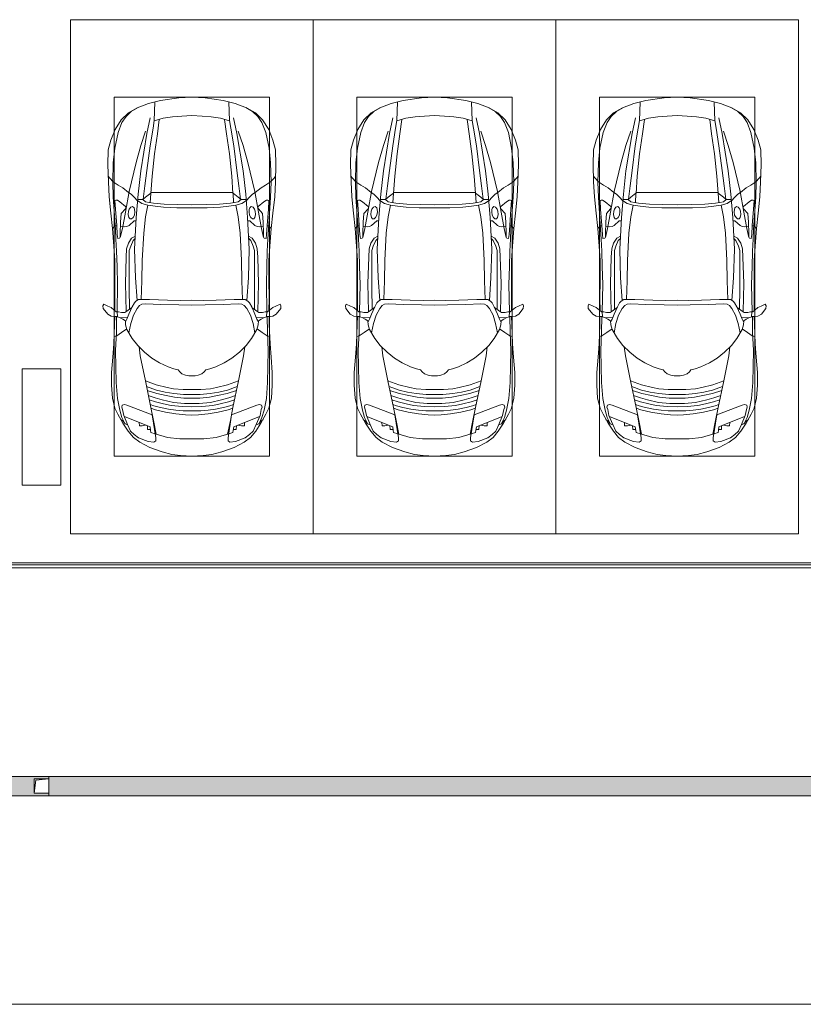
# Model space of a CAD drawing. Header units: millimetres. Extents: x -32229 to 169101, y -13689 to 125138.
# Tile 51 of 256: x -13190 to -5115, y 94200 to 104350. Entities that reach past the tile are written whole.
import ezdxf

# ---------------------------------------------------------------- set-up
doc = ezdxf.new("R2010")
doc.units = ezdxf.units.MM
for name, color, linetype, lineweight in [('A-DETL-GENF-OTLN', 7, 'Continuous', 18), ('A-FLOR-____-OTLN', 7, 'Continuous', 18), ('A-GENM-____-OTLN', 7, 'Continuous', 18), ('C-PRKG-____-OTLN', 7, 'Continuous', 18), ('M-EQPM-____-OTLN', 7, 'Continuous', 18), ('S-COLS-____-MCUT', 7, 'Continuous', 40)]:
    doc.layers.add(name, color=color, linetype=linetype, lineweight=lineweight)

# ---------------------------------------------------------------- blocks, each defined once
blk = doc.blocks.new('АР_Машиноместо - 4900x2400_М__5300х2500_-3113489--01 ЭМ')
at = {"layer": 'A-DETL-GENF-OTLN', "color": 253, "lineweight": 13, "true_color": 0xaaaaaa}
for p, q in [((927, 4467), (804, 4437)), ((1115, 4493), (927, 4467)), ((1250, 4500), (1115, 4493)), ((1250, 4500), (1385, 4493)), ((1385, 4493), (1573, 4467)), ((1573, 4467), (1696, 4437)), ((686, 4392), (596, 4341)), ((804, 4437), (686, 4392)), ((861, 4260), (869, 4451)), ((1639, 4260), (1631, 4451)), ((1696, 4437), (1814, 4392)), ((1814, 4392), (1904, 4341)), ((522, 4268), (459, 4167)), ((596, 4341), (522, 4268)), ((955, 4284), (861, 4259)), ((914, 4272), (894, 4122)), ((1050, 4297), (955, 4284)), ((1146, 4307), (1050, 4297)), ((1250, 4312), (1146, 4307)), ((1250, 4312), (1354, 4307)), ((1354, 4307), (1450, 4297)), ((1450, 4297), (1545, 4284)), ((1545, 4284), (1639, 4259)), ((1586, 4272), (1606, 4122)), ((1904, 4341), (1978, 4268)), ((1978, 4268), (2041, 4167)), ((459, 4167), (416, 4059)), ((2041, 4167), (2084, 4059)), ((894, 4122), (864, 3917)), ((1606, 4122), (1636, 3917)), ((416, 4059), (387, 3958)), ((2084, 4059), (2113, 3958)), ((387, 3958), (384, 3803)), ((864, 3917), (840, 3688)), ((1636, 3917), (1660, 3688)), ((2113, 3958), (2116, 3803)), ((384, 3803), (390, 3630)), ((2116, 3803), (2110, 3630)), ((404, 3666), (388, 3688)), ((439, 3630), (404, 3666)), ((840, 3688), (827, 3510)), ((1660, 3688), (1673, 3510)), ((2061, 3630), (2096, 3666)), ((2096, 3666), (2112, 3688)), ((390, 3630), (397, 3474)), ((491, 3594), (439, 3630)), ((538, 3567), (491, 3594)), ((598, 3519), (538, 3567)), ((1902, 3519), (1962, 3567)), ((1962, 3567), (2009, 3594)), ((2009, 3594), (2061, 3630)), ((2110, 3630), (2103, 3474)), ((397, 3474), (416, 3306)), ((625, 3501), (598, 3519)), ((655, 3470), (625, 3501)), ((690, 3434), (655, 3470)), ((676, 3260), (696, 3503)), ((744, 3447), (773, 3472)), ((773, 3472), (826, 3512)), ((826, 3512), (821, 3413)), ((1250, 3520), (827, 3517)), ((1250, 3520), (1673, 3517)), ((1674, 3512), (1679, 3413)), ((1727, 3472), (1674, 3512)), ((1756, 3447), (1727, 3472)), ((1824, 3260), (1804, 3503)), ((1810, 3434), (1845, 3470)), ((1845, 3470), (1875, 3501)), ((1875, 3501), (1902, 3519)), ((2103, 3474), (2084, 3306)), ((457, 3435), (466, 3441)), ((462, 3347), (457, 3435)), ((466, 3441), (482, 3439)), ((482, 3439), (508, 3423)), ((508, 3423), (567, 3375)), ((565, 3350), (522, 3303)), ((570, 3361), (565, 3350)), ((567, 3375), (570, 3361)), ((605, 3347), (620, 3369)), ((620, 3369), (639, 3373)), ((639, 3373), (654, 3361)), ((654, 3361), (659, 3344)), ((744, 3447), (691, 3447)), ((773, 3424), (744, 3447)), ((811, 3415), (773, 3424)), ((853, 3407), (811, 3415)), ((965, 3398), (853, 3407)), ((1103, 3394), (965, 3398)), ((1250, 3391), (1103, 3394)), ((1250, 3391), (1397, 3394)), ((1397, 3394), (1535, 3398)), ((1535, 3398), (1647, 3407)), ((1647, 3407), (1689, 3415)), ((1689, 3415), (1727, 3424)), ((1727, 3424), (1756, 3447)), ((1756, 3447), (1809, 3447)), ((1846, 3361), (1841, 3344)), ((1861, 3373), (1846, 3361)), ((1880, 3369), (1861, 3373)), ((1895, 3347), (1880, 3369)), ((1933, 3375), (1930, 3361)), ((1930, 3361), (1935, 3350)), ((1992, 3423), (1933, 3375)), ((1935, 3350), (1978, 3303)), ((2018, 3439), (1992, 3423)), ((2034, 3441), (2018, 3439)), ((2043, 3435), (2034, 3441)), ((2038, 3347), (2043, 3435)), ((416, 3306), (433, 3149)), ((475, 3180), (462, 3347)), ((522, 3303), (515, 3214)), ((594, 3293), (597, 3327)), ((600, 3262), (594, 3293)), ((597, 3327), (605, 3347)), ((612, 3246), (600, 3262)), ((643, 3260), (627, 3246)), ((657, 3286), (643, 3260)), ((661, 3321), (657, 3286)), ((659, 3344), (661, 3321)), ((659, 2936), (676, 3260)), ((1841, 2936), (1824, 3260)), ((1841, 3344), (1839, 3321)), ((1839, 3321), (1843, 3286)), ((1843, 3286), (1857, 3260)), ((1857, 3260), (1873, 3246)), ((1888, 3246), (1900, 3262)), ((1903, 3327), (1895, 3347)), ((1900, 3262), (1906, 3293)), ((1906, 3293), (1903, 3327)), ((1978, 3303), (1985, 3214)), ((2025, 3180), (2038, 3347)), ((2084, 3306), (2067, 3148)), ((457, 3174), (433, 3148)), ((433, 3149), (446, 2965)), ((475, 3174), (457, 3174)), ((481, 3085), (475, 3180)), ((515, 3214), (511, 3095)), ((558, 3165), (514, 3168)), ((579, 3168), (558, 3165)), ((602, 3179), (579, 3168)), ((654, 3228), (602, 3179)), ((627, 3246), (612, 3246)), ((675, 3228), (654, 3228)), ((1825, 3228), (1846, 3228)), ((1846, 3228), (1898, 3179)), ((1873, 3246), (1888, 3246)), ((1898, 3179), (1921, 3168)), ((1921, 3168), (1942, 3165)), ((1942, 3165), (1986, 3168)), ((1985, 3214), (1989, 3095)), ((2019, 3085), (2025, 3180)), ((2025, 3174), (2043, 3174)), ((2043, 3174), (2067, 3148)), ((2067, 3149), (2054, 2965)), ((486, 3046), (481, 3085)), ((504, 3047), (486, 3046)), ((512, 3061), (504, 3047)), ((511, 3095), (512, 3061)), ((665, 3046), (644, 3025)), ((1835, 3046), (1856, 3025)), ((1989, 3095), (1988, 3061)), ((1988, 3061), (1996, 3047)), ((1996, 3047), (2014, 3046)), ((2014, 3046), (2019, 3085)), ((446, 2965), (456, 2818)), ((619, 2967), (604, 2919)), ((644, 3025), (619, 2967)), ((1856, 3025), (1881, 2967)), ((1881, 2967), (1896, 2919)), ((2054, 2965), (2044, 2818)), ((604, 2919), (604, 2851)), ((604, 2851), (604, 2534)), ((668, 2638), (659, 2936)), ((1832, 2638), (1841, 2936)), ((1896, 2919), (1896, 2851)), ((1896, 2851), (1896, 2534)), ((456, 2818), (457, 2614)), ((2044, 2818), (2043, 2614)), ((457, 2614), (455, 2424)), ((685, 2406), (668, 2638)), ((1815, 2406), (1832, 2638)), ((2043, 2614), (2045, 2424)), ((604, 2534), (606, 2315)), ((1896, 2534), (1894, 2315)), ((341, 2366), (333, 2351)), ((333, 2351), (335, 2322)), ((384, 2348), (341, 2366)), ((417, 2334), (384, 2348)), ((455, 2424), (456, 2301)), ((634, 2341), (601, 2263)), ((657, 2380), (634, 2341)), ((673, 2400), (657, 2380)), ((701, 2415), (673, 2400)), ((710, 2355), (685, 2322)), ((814, 2417), (701, 2415)), ((734, 2369), (710, 2355)), ((773, 2372), (734, 2369)), ((929, 2364), (773, 2372)), ((999, 2409), (814, 2417)), ((1115, 2359), (929, 2364)), ((1133, 2405), (999, 2409)), ((1250, 2358), (1115, 2359)), ((1250, 2407), (1133, 2405)), ((1250, 2407), (1367, 2405)), ((1250, 2358), (1385, 2359)), ((1367, 2405), (1501, 2409)), ((1385, 2359), (1571, 2364)), ((1501, 2409), (1686, 2417)), ((1571, 2364), (1727, 2372)), ((1686, 2417), (1799, 2415)), ((1727, 2372), (1766, 2369)), ((1766, 2369), (1790, 2355)), ((1790, 2355), (1815, 2322)), ((1799, 2415), (1827, 2400)), ((1827, 2400), (1843, 2380)), ((1843, 2380), (1866, 2341)), ((1866, 2341), (1899, 2263)), ((2045, 2424), (2044, 2301)), ((2083, 2334), (2116, 2348)), ((2116, 2348), (2159, 2366)), ((2159, 2366), (2167, 2351)), ((2167, 2351), (2165, 2322)), ((335, 2322), (382, 2266)), ((382, 2266), (417, 2243)), ((450, 2306), (417, 2334)), ((417, 2243), (445, 2239)), ((445, 2239), (482, 2239)), ((470, 2290), (450, 2306)), ((453, 2159), (455, 2239)), ((505, 2230), (468, 2239)), ((494, 2289), (470, 2290)), ((482, 2236), (479, 2289)), ((523, 2281), (494, 2289)), ((559, 2283), (523, 2281)), ((581, 2296), (559, 2283)), ((601, 2263), (580, 2214)), ((631, 2333), (581, 2296)), ((647, 2254), (620, 2169)), ((685, 2322), (647, 2254)), ((1815, 2322), (1853, 2254)), ((1853, 2254), (1880, 2169)), ((1869, 2333), (1919, 2296)), ((1899, 2263), (1920, 2214)), ((1919, 2296), (1941, 2283)), ((1941, 2283), (1977, 2281)), ((1977, 2281), (2006, 2289)), ((1995, 2230), (2032, 2239)), ((2006, 2289), (2030, 2290)), ((2018, 2236), (2021, 2289)), ((2055, 2239), (2018, 2239)), ((2030, 2290), (2050, 2306)), ((2047, 2159), (2045, 2239)), ((2050, 2306), (2083, 2334)), ((2083, 2243), (2055, 2239)), ((2118, 2266), (2083, 2243)), ((2165, 2322), (2118, 2266)), ((445, 1957), (453, 2159)), ((537, 2212), (505, 2230)), ((587, 2231), (510, 2227)), ((564, 2195), (537, 2212)), ((567, 2154), (564, 2195)), ((580, 2214), (565, 2186)), ((581, 2106), (567, 2154)), ((620, 2169), (600, 2073)), ((1880, 2169), (1900, 2073)), ((1913, 2231), (1990, 2227)), ((1919, 2106), (1933, 2154)), ((1920, 2214), (1935, 2186)), ((1933, 2154), (1936, 2195)), ((1936, 2195), (1963, 2212)), ((1963, 2212), (1995, 2230)), ((2055, 1957), (2047, 2159)), ((475, 2041), (448, 2034)), ((526, 2075), (475, 2041)), ((579, 2113), (526, 2075)), ((635, 2015), (581, 2106)), ((1865, 2015), (1919, 2106)), ((1921, 2113), (1974, 2075)), ((1974, 2075), (2025, 2041)), ((2025, 2041), (2052, 2034)), ((435, 1821), (445, 1957)), ((691, 1942), (635, 2015)), ((761, 1872), (691, 1942)), ((1739, 1872), (1809, 1942)), ((1809, 1942), (1865, 2015)), ((2065, 1821), (2055, 1957)), ((718, 1834), (706, 1927)), ((770, 1576), (718, 1834)), ((838, 1812), (761, 1872)), ((1662, 1812), (1739, 1872)), ((1730, 1576), (1782, 1834)), ((1782, 1834), (1794, 1927)), ((422, 1663), (435, 1821)), ((917, 1761), (838, 1812)), ((1004, 1721), (917, 1761)), ((1496, 1721), (1583, 1761)), ((1583, 1761), (1662, 1812)), ((2078, 1663), (2065, 1821)), ((422, 1534), (422, 1663)), ((1065, 1700), (1004, 1721)), ((1107, 1690), (1065, 1700)), ((1124, 1671), (1107, 1690)), ((1147, 1651), (1124, 1671)), ((1185, 1636), (1147, 1651)), ((1218, 1629), (1185, 1636)), ((1218, 1629), (1250, 1627)), ((1282, 1629), (1250, 1627)), ((1282, 1629), (1315, 1636)), ((1315, 1636), (1353, 1651)), ((1353, 1651), (1376, 1671)), ((1376, 1671), (1393, 1690)), ((1393, 1690), (1435, 1700)), ((1435, 1700), (1496, 1721)), ((2078, 1534), (2078, 1663)), ((431, 1397), (422, 1534)), ((827, 1301), (770, 1576)), ((882, 1536), (770, 1576)), ((995, 1509), (882, 1536)), ((1505, 1509), (1618, 1536)), ((1618, 1536), (1730, 1576)), ((1673, 1301), (1730, 1576)), ((2069, 1397), (2078, 1534)), ((884, 1481), (782, 1518)), ((887, 1447), (790, 1477)), ((871, 1401), (800, 1425)), ((973, 1460), (884, 1481)), ((986, 1426), (887, 1447)), ((1062, 1446), (973, 1460)), ((1070, 1410), (986, 1426)), ((1060, 1496), (995, 1509)), ((1159, 1489), (1060, 1496)), ((1164, 1435), (1062, 1446)), ((1250, 1488), (1159, 1489)), ((1250, 1435), (1164, 1435)), ((1250, 1488), (1341, 1489)), ((1250, 1435), (1336, 1435)), ((1336, 1435), (1438, 1446)), ((1341, 1489), (1440, 1496)), ((1430, 1410), (1514, 1426)), ((1438, 1446), (1527, 1460)), ((1440, 1496), (1505, 1509)), ((1514, 1426), (1613, 1447)), ((1527, 1460), (1616, 1481)), ((1613, 1447), (1710, 1477)), ((1616, 1481), (1718, 1518)), ((1629, 1401), (1700, 1425)), ((456, 1296), (431, 1397)), ((527, 1305), (532, 1326)), ((532, 1326), (554, 1333)), ((554, 1333), (581, 1327)), ((581, 1327), (841, 1226)), ((874, 1361), (810, 1383)), ((859, 1321), (820, 1334)), ((925, 1302), (859, 1321)), ((945, 1381), (871, 1401)), ((958, 1341), (874, 1361)), ((1059, 1355), (945, 1381)), ((1035, 1323), (958, 1341)), ((1148, 1312), (1035, 1323)), ((1174, 1344), (1059, 1355)), ((1168, 1400), (1070, 1410)), ((1250, 1400), (1168, 1400)), ((1250, 1345), (1174, 1344)), ((1250, 1400), (1332, 1400)), ((1250, 1345), (1326, 1344)), ((1326, 1344), (1441, 1355)), ((1332, 1400), (1430, 1410)), ((1352, 1312), (1465, 1323)), ((1441, 1355), (1555, 1381)), ((1465, 1323), (1542, 1341)), ((1542, 1341), (1626, 1361)), ((1555, 1381), (1629, 1401)), ((1575, 1302), (1641, 1321)), ((1626, 1361), (1690, 1383)), ((1641, 1321), (1680, 1334)), ((1919, 1327), (1659, 1226)), ((1946, 1333), (1919, 1327)), ((1968, 1326), (1946, 1333)), ((1973, 1305), (1968, 1326)), ((2044, 1296), (2069, 1397)), ((487, 1232), (456, 1296)), ((539, 1140), (487, 1232)), ((535, 1281), (527, 1305)), ((548, 1220), (535, 1281)), ((587, 1126), (548, 1220)), ((854, 1167), (827, 1301)), ((876, 1279), (828, 1294)), ((841, 1226), (878, 991)), ((979, 1255), (876, 1279)), ((1007, 1284), (925, 1302)), ((1084, 1236), (979, 1255)), ((1084, 1275), (1007, 1284)), ((1159, 1268), (1084, 1275)), ((1183, 1227), (1084, 1236)), ((1250, 1309), (1148, 1312)), ((1250, 1267), (1159, 1268)), ((1250, 1224), (1183, 1227)), ((1250, 1309), (1352, 1312)), ((1250, 1267), (1341, 1268)), ((1250, 1224), (1317, 1227)), ((1317, 1227), (1416, 1236)), ((1341, 1268), (1416, 1275)), ((1416, 1275), (1493, 1284)), ((1416, 1236), (1521, 1255)), ((1493, 1284), (1575, 1302)), ((1521, 1255), (1624, 1279)), ((1659, 1226), (1622, 991)), ((1624, 1279), (1672, 1294)), ((1646, 1167), (1673, 1301)), ((1913, 1126), (1952, 1220)), ((1952, 1220), (1965, 1281)), ((1961, 1140), (2013, 1232)), ((1965, 1281), (1973, 1305)), ((2013, 1232), (2044, 1296)), ((540, 1160), (516, 1180)), ((593, 1057), (539, 1140)), ((561, 1133), (540, 1160)), ((589, 1122), (561, 1133)), ((618, 1057), (587, 1126)), ((883, 1027), (854, 1167)), ((1617, 1027), (1646, 1167)), ((1882, 1057), (1913, 1126)), ((1907, 1057), (1961, 1140)), ((1911, 1122), (1939, 1133)), ((1939, 1133), (1960, 1160)), ((1960, 1160), (1984, 1180)), ((647, 993), (593, 1057)), ((655, 1024), (618, 1057)), ((701, 989), (655, 1024)), ((1000, 994), (871, 1031)), ((1500, 994), (1629, 1031)), ((1799, 989), (1845, 1024)), ((1845, 1024), (1882, 1057)), ((1853, 993), (1907, 1057)), ((712, 946), (647, 993)), ((800, 953), (701, 989)), ((816, 891), (712, 946)), ((859, 944), (800, 953)), ((878, 959), (859, 944)), ((878, 991), (878, 959)), ((1127, 980), (1000, 994)), ((1250, 978), (1127, 980)), ((1250, 978), (1373, 980)), ((1373, 980), (1500, 994)), ((1622, 991), (1622, 959)), ((1622, 959), (1641, 944)), ((1641, 944), (1700, 953)), ((1684, 891), (1788, 946)), ((1700, 953), (1799, 989)), ((1788, 946), (1853, 993)), ((943, 845), (816, 891)), ((1044, 819), (943, 845)), ((1133, 806), (1044, 819)), ((1367, 806), (1456, 819)), ((1456, 819), (1557, 845)), ((1557, 845), (1684, 891)), ((1250, 800), (1133, 806)), ((1250, 800), (1367, 806))]:
    blk.add_line(p, q, dxfattribs=at)
at = {"layer": 'A-DETL-GENF-OTLN', "color": 254, "lineweight": 13, "true_color": 0xd4d4d4}
for p, q in [((696, 4396), (625, 4355)), ((1804, 4396), (1875, 4355)), ((571, 4303), (528, 4240)), ((625, 4355), (571, 4303)), ((787, 4128), (821, 4290)), ((1713, 4128), (1679, 4290)), ((1875, 4355), (1929, 4303)), ((1929, 4303), (1972, 4240)), ((528, 4240), (489, 4138)), ((819, 4001), (849, 4183)), ((849, 4183), (861, 4260)), ((1651, 4183), (1639, 4260)), ((1681, 4001), (1651, 4183)), ((1972, 4240), (2011, 4138)), ((489, 4138), (455, 3977)), ((723, 4002), (772, 4150)), ((723, 3742), (787, 4128)), ((1777, 3742), (1713, 4128)), ((1777, 4002), (1728, 4150)), ((2011, 4138), (2045, 3977)), ((455, 3977), (439, 3823)), ((674, 3827), (723, 4002)), ((786, 3747), (819, 4001)), ((1714, 3747), (1681, 4001)), ((1826, 3827), (1777, 4002)), ((2045, 3977), (2061, 3823)), ((439, 3823), (434, 3624)), ((602, 3530), (674, 3827)), ((1898, 3530), (1826, 3827)), ((2061, 3823), (2066, 3624)), ((696, 3503), (723, 3742)), ((765, 3589), (786, 3747)), ((1735, 3589), (1714, 3747)), ((1804, 3503), (1777, 3742)), ((434, 3624), (440, 3469)), ((749, 3451), (765, 3589)), ((1751, 3451), (1735, 3589)), ((2066, 3624), (2060, 3469)), ((440, 3469), (462, 3137)), ((564, 3316), (602, 3530)), ((1936, 3316), (1898, 3530)), ((2060, 3469), (2038, 3137)), ((735, 3406), (688, 3436)), ((797, 3388), (735, 3406)), ((772, 3268), (797, 3388)), ((870, 3377), (797, 3388)), ((957, 3369), (870, 3377)), ((1093, 3361), (957, 3369)), ((1250, 3361), (1093, 3361)), ((1250, 3361), (1407, 3361)), ((1407, 3361), (1543, 3369)), ((1543, 3369), (1630, 3377)), ((1630, 3377), (1703, 3388)), ((1703, 3388), (1765, 3406)), ((1728, 3268), (1703, 3388)), ((1765, 3406), (1812, 3436)), ((533, 3146), (564, 3316)), ((753, 3099), (772, 3268)), ((1747, 3099), (1728, 3268)), ((1967, 3146), (1936, 3316)), ((462, 3137), (466, 3036)), ((512, 3053), (533, 3146)), ((595, 2998), (629, 3048)), ((629, 3048), (667, 3070)), ((738, 2818), (753, 3099)), ((1762, 2818), (1747, 3099)), ((1871, 3048), (1833, 3070)), ((1905, 2998), (1871, 3048)), ((1988, 3053), (1967, 3146)), ((2038, 3137), (2034, 3036)), ((466, 3036), (474, 2914)), ((576, 2937), (595, 2998)), ((1924, 2937), (1905, 2998)), ((2034, 3036), (2026, 2914)), ((474, 2914), (478, 2755)), ((564, 2581), (572, 2853)), ((572, 2853), (576, 2937)), ((1928, 2853), (1924, 2937)), ((1936, 2581), (1928, 2853)), ((2026, 2914), (2022, 2755)), ((478, 2755), (483, 2571)), ((734, 2607), (738, 2818)), ((1766, 2607), (1762, 2818)), ((2022, 2755), (2017, 2571)), ((483, 2571), (478, 2290)), ((571, 2291), (564, 2581)), ((728, 2416), (734, 2607)), ((1772, 2416), (1766, 2607)), ((1929, 2291), (1936, 2581)), ((2017, 2571), (2022, 2290)), ((472, 2078), (474, 2239)), ((2028, 2078), (2026, 2239)), ((463, 1890), (472, 2078)), ((2037, 1890), (2028, 2078)), ((471, 1561), (463, 1890)), ((2029, 1561), (2037, 1890)), ((483, 1396), (471, 1561)), ((2017, 1396), (2029, 1561)), ((507, 1274), (483, 1396)), ((1993, 1274), (2017, 1396)), ((528, 1199), (507, 1274)), ((1972, 1199), (1993, 1274)), ((562, 1132), (528, 1199)), ((819, 1103), (554, 1208)), ((709, 1113), (708, 1147)), ((773, 1121), (738, 1114)), ((1681, 1103), (1946, 1208)), ((1727, 1121), (1762, 1114)), ((1791, 1113), (1792, 1147)), ((1938, 1132), (1972, 1199)), ((738, 1114), (709, 1113)), ((793, 1076), (791, 1115)), ((823, 1074), (793, 1076)), ((824, 1064), (819, 1103)), ((828, 1045), (824, 1064)), ((871, 1032), (828, 1045)), ((1629, 1032), (1672, 1045)), ((1672, 1045), (1676, 1064)), ((1676, 1064), (1681, 1103)), ((1677, 1074), (1707, 1076)), ((1707, 1076), (1709, 1115)), ((1762, 1114), (1791, 1113))]:
    blk.add_line(p, q, dxfattribs=at)
at = {"layer": 'C-PRKG-____-OTLN', "color": 253, "lineweight": 13, "true_color": 0xaaaaaa}
for p, q in [((2500, 5300), (0, 5300)), ((0, 0), (0, 5300)), ((2500, 0), (2500, 5300)), ((450, 4500), (2050, 4500)), ((450, 800), (450, 4500)), ((2050, 800), (2050, 4500)), ((450, 800), (2050, 800)), ((2500, 0), (0, 0))]:
    blk.add_line(p, q, dxfattribs=at)
blk = doc.blocks.new('АР_Машиноместо - 4900x2400_М__5300х2500_-V11--01 ЭМ')
at = {"layer": 'A-DETL-GENF-OTLN', "color": 253, "lineweight": 13, "true_color": 0xaaaaaa}
for p, q in [((1133, -806), (1044, -819)), ((1250, -800), (1133, -806)), ((1250, -800), (1367, -806)), ((1367, -806), (1456, -819)), ((816, -891), (712, -946)), ((943, -845), (816, -891)), ((1044, -819), (943, -845)), ((1456, -819), (1557, -845)), ((1557, -845), (1684, -891)), ((1684, -891), (1788, -946)), ((647, -993), (593, -1057)), ((712, -946), (647, -993)), ((701, -989), (655, -1024)), ((800, -953), (701, -989)), ((859, -944), (800, -953)), ((841, -1226), (878, -991)), ((878, -959), (859, -944)), ((1000, -994), (871, -1031)), ((878, -991), (878, -959)), ((1127, -980), (1000, -994)), ((1250, -978), (1127, -980)), ((1250, -978), (1373, -980)), ((1373, -980), (1500, -994)), ((1500, -994), (1629, -1031)), ((1622, -959), (1641, -944)), ((1622, -991), (1622, -959)), ((1659, -1226), (1622, -991)), ((1641, -944), (1700, -953)), ((1700, -953), (1799, -989)), ((1788, -946), (1853, -993)), ((1799, -989), (1845, -1024)), ((1853, -993), (1907, -1057)), ((593, -1057), (539, -1140)), ((618, -1057), (587, -1126)), ((655, -1024), (618, -1057)), ((883, -1027), (854, -1167)), ((1617, -1027), (1646, -1167)), ((1845, -1024), (1882, -1057)), ((1882, -1057), (1913, -1126)), ((1907, -1057), (1961, -1140)), ((539, -1140), (487, -1232)), ((540, -1160), (516, -1180)), ((561, -1133), (540, -1160)), ((587, -1126), (548, -1220)), ((589, -1122), (561, -1133)), ((854, -1167), (827, -1301)), ((1646, -1167), (1673, -1301)), ((1911, -1122), (1939, -1133)), ((1913, -1126), (1952, -1220)), ((1939, -1133), (1960, -1160)), ((1960, -1160), (1984, -1180)), ((1961, -1140), (2013, -1232)), ((456, -1296), (431, -1397)), ((487, -1232), (456, -1296)), ((535, -1281), (527, -1305)), ((527, -1305), (532, -1326)), ((548, -1220), (535, -1281)), ((581, -1327), (841, -1226)), ((827, -1301), (770, -1576)), ((876, -1279), (828, -1294)), ((925, -1302), (859, -1321)), ((979, -1255), (876, -1279)), ((1007, -1284), (925, -1302)), ((1084, -1236), (979, -1255)), ((1084, -1275), (1007, -1284)), ((1148, -1312), (1035, -1323)), ((1183, -1227), (1084, -1236)), ((1159, -1268), (1084, -1275)), ((1250, -1309), (1148, -1312)), ((1250, -1267), (1159, -1268)), ((1250, -1224), (1183, -1227)), ((1250, -1224), (1317, -1227)), ((1250, -1267), (1341, -1268)), ((1250, -1309), (1352, -1312)), ((1317, -1227), (1416, -1236)), ((1341, -1268), (1416, -1275)), ((1352, -1312), (1465, -1323)), ((1416, -1236), (1521, -1255)), ((1416, -1275), (1493, -1284)), ((1493, -1284), (1575, -1302)), ((1521, -1255), (1624, -1279)), ((1575, -1302), (1641, -1321)), ((1624, -1279), (1672, -1294)), ((1919, -1327), (1659, -1226)), ((1673, -1301), (1730, -1576)), ((1952, -1220), (1965, -1281)), ((1965, -1281), (1973, -1305)), ((1973, -1305), (1968, -1326)), ((2013, -1232), (2044, -1296)), ((2044, -1296), (2069, -1397)), ((431, -1397), (422, -1534)), ((532, -1326), (554, -1333)), ((554, -1333), (581, -1327)), ((871, -1401), (800, -1425)), ((874, -1361), (810, -1383)), ((859, -1321), (820, -1334)), ((945, -1381), (871, -1401)), ((958, -1341), (874, -1361)), ((1059, -1355), (945, -1381)), ((1035, -1323), (958, -1341)), ((1070, -1410), (986, -1426)), ((1174, -1344), (1059, -1355)), ((1168, -1400), (1070, -1410)), ((1250, -1400), (1168, -1400)), ((1250, -1345), (1174, -1344)), ((1250, -1345), (1326, -1344)), ((1250, -1400), (1332, -1400)), ((1326, -1344), (1441, -1355)), ((1332, -1400), (1430, -1410)), ((1430, -1410), (1514, -1426)), ((1441, -1355), (1555, -1381)), ((1465, -1323), (1542, -1341)), ((1542, -1341), (1626, -1361)), ((1555, -1381), (1629, -1401)), ((1626, -1361), (1690, -1383)), ((1629, -1401), (1700, -1425)), ((1641, -1321), (1680, -1334)), ((1946, -1333), (1919, -1327)), ((1968, -1326), (1946, -1333)), ((2069, -1397), (2078, -1534)), ((884, -1481), (782, -1518)), ((887, -1447), (790, -1477)), ((995, -1509), (882, -1536)), ((973, -1460), (884, -1481)), ((986, -1426), (887, -1447)), ((1062, -1446), (973, -1460)), ((1060, -1496), (995, -1509)), ((1159, -1489), (1060, -1496)), ((1164, -1435), (1062, -1446)), ((1250, -1488), (1159, -1489)), ((1250, -1435), (1164, -1435)), ((1250, -1435), (1336, -1435)), ((1250, -1488), (1341, -1489)), ((1336, -1435), (1438, -1446)), ((1341, -1489), (1440, -1496)), ((1438, -1446), (1527, -1460)), ((1440, -1496), (1505, -1509)), ((1505, -1509), (1618, -1536)), ((1514, -1426), (1613, -1447)), ((1527, -1460), (1616, -1481)), ((1613, -1447), (1710, -1477)), ((1616, -1481), (1718, -1518)), ((422, -1534), (422, -1663)), ((770, -1576), (718, -1834)), ((882, -1536), (770, -1576)), ((1618, -1536), (1730, -1576)), ((1730, -1576), (1782, -1834)), ((2078, -1534), (2078, -1663)), ((422, -1663), (435, -1821)), ((1004, -1721), (917, -1761)), ((1065, -1700), (1004, -1721)), ((1107, -1690), (1065, -1700)), ((1124, -1671), (1107, -1690)), ((1147, -1651), (1124, -1671)), ((1185, -1636), (1147, -1651)), ((1218, -1629), (1185, -1636)), ((1218, -1629), (1250, -1627)), ((1282, -1629), (1250, -1627)), ((1282, -1629), (1315, -1636)), ((1315, -1636), (1353, -1651)), ((1353, -1651), (1376, -1671)), ((1376, -1671), (1393, -1690)), ((1393, -1690), (1435, -1700)), ((1435, -1700), (1496, -1721)), ((1496, -1721), (1583, -1761)), ((2078, -1663), (2065, -1821)), ((435, -1821), (445, -1957)), ((838, -1812), (761, -1872)), ((917, -1761), (838, -1812)), ((1583, -1761), (1662, -1812)), ((1662, -1812), (1739, -1872)), ((2065, -1821), (2055, -1957)), ((761, -1872), (691, -1942)), ((718, -1834), (706, -1927)), ((1739, -1872), (1809, -1942)), ((1782, -1834), (1794, -1927)), ((445, -1957), (453, -2159)), ((635, -2015), (581, -2106)), ((691, -1942), (635, -2015)), ((1809, -1942), (1865, -2015)), ((1865, -2015), (1919, -2106)), ((2055, -1957), (2047, -2159)), ((475, -2041), (448, -2034)), ((526, -2075), (475, -2041)), ((579, -2113), (526, -2075)), ((581, -2106), (567, -2154)), ((620, -2169), (600, -2073)), ((1880, -2169), (1900, -2073)), ((1919, -2106), (1933, -2154)), ((1921, -2113), (1974, -2075)), ((1974, -2075), (2025, -2041)), ((2025, -2041), (2052, -2034)), ((453, -2159), (455, -2239)), ((505, -2230), (468, -2239)), ((537, -2212), (505, -2230)), ((587, -2231), (510, -2227)), ((564, -2195), (537, -2212)), ((567, -2154), (564, -2195)), ((580, -2214), (565, -2186)), ((601, -2263), (580, -2214)), ((647, -2254), (620, -2169)), ((1853, -2254), (1880, -2169)), ((1899, -2263), (1920, -2214)), ((1913, -2231), (1990, -2227)), ((1920, -2214), (1935, -2186)), ((1933, -2154), (1936, -2195)), ((1936, -2195), (1963, -2212)), ((1963, -2212), (1995, -2230)), ((1995, -2230), (2032, -2239)), ((2047, -2159), (2045, -2239)), ((333, -2351), (335, -2322)), ((335, -2322), (382, -2266)), ((382, -2266), (417, -2243)), ((417, -2334), (384, -2348)), ((417, -2243), (445, -2239)), ((450, -2306), (417, -2334)), ((445, -2239), (482, -2239)), ((470, -2290), (450, -2306)), ((455, -2424), (456, -2301)), ((494, -2289), (470, -2290)), ((482, -2236), (479, -2289)), ((523, -2281), (494, -2289)), ((559, -2283), (523, -2281)), ((581, -2296), (559, -2283)), ((631, -2333), (581, -2296)), ((634, -2341), (601, -2263)), ((604, -2534), (606, -2315)), ((685, -2322), (647, -2254)), ((710, -2355), (685, -2322)), ((1790, -2355), (1815, -2322)), ((1815, -2322), (1853, -2254)), ((1866, -2341), (1899, -2263)), ((1869, -2333), (1919, -2296)), ((1896, -2534), (1894, -2315)), ((1919, -2296), (1941, -2283)), ((1941, -2283), (1977, -2281)), ((1977, -2281), (2006, -2289)), ((2006, -2289), (2030, -2290)), ((2018, -2236), (2021, -2289)), ((2055, -2239), (2018, -2239)), ((2030, -2290), (2050, -2306)), ((2045, -2424), (2044, -2301)), ((2050, -2306), (2083, -2334)), ((2083, -2243), (2055, -2239)), ((2118, -2266), (2083, -2243)), ((2083, -2334), (2116, -2348)), ((2165, -2322), (2118, -2266)), ((2167, -2351), (2165, -2322)), ((341, -2366), (333, -2351)), ((384, -2348), (341, -2366)), ((457, -2614), (455, -2424)), ((657, -2380), (634, -2341)), ((673, -2400), (657, -2380)), ((685, -2406), (668, -2638)), ((701, -2415), (673, -2400)), ((814, -2417), (701, -2415)), ((734, -2369), (710, -2355)), ((773, -2372), (734, -2369)), ((929, -2364), (773, -2372)), ((999, -2409), (814, -2417)), ((1115, -2359), (929, -2364)), ((1133, -2405), (999, -2409)), ((1250, -2358), (1115, -2359)), ((1250, -2407), (1133, -2405)), ((1250, -2358), (1385, -2359)), ((1250, -2407), (1367, -2405)), ((1367, -2405), (1501, -2409)), ((1385, -2359), (1571, -2364)), ((1501, -2409), (1686, -2417)), ((1571, -2364), (1727, -2372)), ((1686, -2417), (1799, -2415)), ((1727, -2372), (1766, -2369)), ((1766, -2369), (1790, -2355)), ((1799, -2415), (1827, -2400)), ((1815, -2406), (1832, -2638)), ((1827, -2400), (1843, -2380)), ((1843, -2380), (1866, -2341)), ((2043, -2614), (2045, -2424)), ((2116, -2348), (2159, -2366)), ((2159, -2366), (2167, -2351)), ((604, -2851), (604, -2534)), ((1896, -2851), (1896, -2534)), ((456, -2818), (457, -2614)), ((668, -2638), (659, -2936)), ((1832, -2638), (1841, -2936)), ((2044, -2818), (2043, -2614)), ((446, -2965), (456, -2818)), ((2054, -2965), (2044, -2818)), ((604, -2919), (604, -2851)), ((619, -2967), (604, -2919)), ((659, -2936), (676, -3260)), ((1841, -2936), (1824, -3260)), ((1881, -2967), (1896, -2919)), ((1896, -2919), (1896, -2851)), ((433, -3149), (446, -2965)), ((644, -3025), (619, -2967)), ((665, -3046), (644, -3025)), ((1835, -3046), (1856, -3025)), ((1856, -3025), (1881, -2967)), ((2067, -3149), (2054, -2965)), ((481, -3085), (475, -3180)), ((486, -3046), (481, -3085)), ((504, -3047), (486, -3046)), ((512, -3061), (504, -3047)), ((511, -3095), (512, -3061)), ((515, -3214), (511, -3095)), ((1985, -3214), (1989, -3095)), ((1988, -3061), (1996, -3047)), ((1989, -3095), (1988, -3061)), ((1996, -3047), (2014, -3046)), ((2014, -3046), (2019, -3085)), ((2019, -3085), (2025, -3180)), ((416, -3306), (433, -3149)), ((457, -3174), (433, -3148)), ((475, -3174), (457, -3174)), ((475, -3180), (462, -3347)), ((558, -3165), (514, -3168)), ((522, -3303), (515, -3214)), ((579, -3168), (558, -3165)), ((602, -3179), (579, -3168)), ((612, -3246), (600, -3262)), ((654, -3228), (602, -3179)), ((627, -3246), (612, -3246)), ((643, -3260), (627, -3246)), ((675, -3228), (654, -3228)), ((1825, -3228), (1846, -3228)), ((1846, -3228), (1898, -3179)), ((1857, -3260), (1873, -3246)), ((1873, -3246), (1888, -3246)), ((1888, -3246), (1900, -3262)), ((1898, -3179), (1921, -3168)), ((1921, -3168), (1942, -3165)), ((1942, -3165), (1986, -3168)), ((1978, -3303), (1985, -3214)), ((2025, -3174), (2043, -3174)), ((2025, -3180), (2038, -3347)), ((2043, -3174), (2067, -3148)), ((2084, -3306), (2067, -3148)), ((397, -3474), (416, -3306)), ((462, -3347), (457, -3435)), ((565, -3350), (522, -3303)), ((600, -3262), (594, -3293)), ((594, -3293), (597, -3327)), ((597, -3327), (605, -3347)), ((605, -3347), (620, -3369)), ((657, -3286), (643, -3260)), ((654, -3361), (659, -3344)), ((661, -3321), (657, -3286)), ((659, -3344), (661, -3321)), ((676, -3260), (696, -3503)), ((1824, -3260), (1804, -3503)), ((1839, -3321), (1843, -3286)), ((1841, -3344), (1839, -3321)), ((1846, -3361), (1841, -3344)), ((1843, -3286), (1857, -3260)), ((1895, -3347), (1880, -3369)), ((1903, -3327), (1895, -3347)), ((1900, -3262), (1906, -3293)), ((1906, -3293), (1903, -3327)), ((1935, -3350), (1978, -3303)), ((2038, -3347), (2043, -3435)), ((2103, -3474), (2084, -3306)), ((457, -3435), (466, -3441)), ((466, -3441), (482, -3439)), ((482, -3439), (508, -3423)), ((508, -3423), (567, -3375)), ((570, -3361), (565, -3350)), ((567, -3375), (570, -3361)), ((620, -3369), (639, -3373)), ((639, -3373), (654, -3361)), ((690, -3434), (655, -3470)), ((744, -3447), (691, -3447)), ((773, -3424), (744, -3447)), ((744, -3447), (773, -3472)), ((811, -3415), (773, -3424)), ((853, -3407), (811, -3415)), ((826, -3512), (821, -3413)), ((965, -3398), (853, -3407)), ((1103, -3394), (965, -3398)), ((1250, -3391), (1103, -3394)), ((1250, -3391), (1397, -3394)), ((1397, -3394), (1535, -3398)), ((1535, -3398), (1647, -3407)), ((1647, -3407), (1689, -3415)), ((1674, -3512), (1679, -3413)), ((1689, -3415), (1727, -3424)), ((1727, -3424), (1756, -3447)), ((1756, -3447), (1727, -3472)), ((1756, -3447), (1809, -3447)), ((1810, -3434), (1845, -3470)), ((1861, -3373), (1846, -3361)), ((1880, -3369), (1861, -3373)), ((1930, -3361), (1935, -3350)), ((1933, -3375), (1930, -3361)), ((1992, -3423), (1933, -3375)), ((2018, -3439), (1992, -3423)), ((2034, -3441), (2018, -3439)), ((2043, -3435), (2034, -3441)), ((390, -3630), (397, -3474)), ((598, -3519), (538, -3567)), ((625, -3501), (598, -3519)), ((655, -3470), (625, -3501)), ((773, -3472), (826, -3512)), ((840, -3688), (827, -3510)), ((1250, -3520), (827, -3517)), ((1250, -3520), (1673, -3517)), ((1660, -3688), (1673, -3510)), ((1727, -3472), (1674, -3512)), ((1845, -3470), (1875, -3501)), ((1875, -3501), (1902, -3519)), ((1902, -3519), (1962, -3567)), ((2110, -3630), (2103, -3474)), ((384, -3803), (390, -3630)), ((439, -3630), (404, -3666)), ((491, -3594), (439, -3630)), ((538, -3567), (491, -3594)), ((1962, -3567), (2009, -3594)), ((2009, -3594), (2061, -3630)), ((2061, -3630), (2096, -3666)), ((2116, -3803), (2110, -3630)), ((404, -3666), (388, -3688)), ((864, -3917), (840, -3688)), ((1636, -3917), (1660, -3688)), ((2096, -3666), (2112, -3688)), ((387, -3958), (384, -3803)), ((2113, -3958), (2116, -3803)), ((416, -4059), (387, -3958)), ((894, -4122), (864, -3917)), ((1606, -4122), (1636, -3917)), ((2084, -4059), (2113, -3958)), ((459, -4167), (416, -4059)), ((2041, -4167), (2084, -4059)), ((914, -4272), (894, -4122)), ((1586, -4272), (1606, -4122)), ((522, -4268), (459, -4167)), ((955, -4284), (861, -4259)), ((861, -4260), (869, -4451)), ((1545, -4284), (1639, -4259)), ((1639, -4260), (1631, -4451)), ((1978, -4268), (2041, -4167)), ((596, -4341), (522, -4268)), ((686, -4392), (596, -4341)), ((1050, -4297), (955, -4284)), ((1146, -4307), (1050, -4297)), ((1250, -4312), (1146, -4307)), ((1250, -4312), (1354, -4307)), ((1354, -4307), (1450, -4297)), ((1450, -4297), (1545, -4284)), ((1814, -4392), (1904, -4341)), ((1904, -4341), (1978, -4268)), ((804, -4437), (686, -4392)), ((927, -4467), (804, -4437)), ((1573, -4467), (1696, -4437)), ((1696, -4437), (1814, -4392)), ((1115, -4493), (927, -4467)), ((1250, -4500), (1115, -4493)), ((1250, -4500), (1385, -4493)), ((1385, -4493), (1573, -4467))]:
    blk.add_line(p, q, dxfattribs=at)
at = {"layer": 'A-DETL-GENF-OTLN', "color": 254, "lineweight": 13, "true_color": 0xd4d4d4}
for p, q in [((819, -1103), (554, -1208)), ((709, -1113), (708, -1147)), ((738, -1114), (709, -1113)), ((773, -1121), (738, -1114)), ((793, -1076), (791, -1115)), ((823, -1074), (793, -1076)), ((824, -1064), (819, -1103)), ((828, -1045), (824, -1064)), ((871, -1032), (828, -1045)), ((1629, -1032), (1672, -1045)), ((1672, -1045), (1676, -1064)), ((1676, -1064), (1681, -1103)), ((1677, -1074), (1707, -1076)), ((1681, -1103), (1946, -1208)), ((1707, -1076), (1709, -1115)), ((1727, -1121), (1762, -1114)), ((1762, -1114), (1791, -1113)), ((1791, -1113), (1792, -1147)), ((528, -1199), (507, -1274)), ((562, -1132), (528, -1199)), ((1938, -1132), (1972, -1199)), ((1972, -1199), (1993, -1274)), ((507, -1274), (483, -1396)), ((1993, -1274), (2017, -1396)), ((483, -1396), (471, -1561)), ((2017, -1396), (2029, -1561)), ((471, -1561), (463, -1890)), ((2029, -1561), (2037, -1890)), ((463, -1890), (472, -2078)), ((2037, -1890), (2028, -2078)), ((472, -2078), (474, -2239)), ((2028, -2078), (2026, -2239)), ((483, -2571), (478, -2290)), ((571, -2291), (564, -2581)), ((1929, -2291), (1936, -2581)), ((2017, -2571), (2022, -2290)), ((728, -2416), (734, -2607)), ((1772, -2416), (1766, -2607)), ((478, -2755), (483, -2571)), ((564, -2581), (572, -2853)), ((734, -2607), (738, -2818)), ((1766, -2607), (1762, -2818)), ((1936, -2581), (1928, -2853)), ((2022, -2755), (2017, -2571)), ((474, -2914), (478, -2755)), ((738, -2818), (753, -3099)), ((1762, -2818), (1747, -3099)), ((2026, -2914), (2022, -2755)), ((466, -3036), (474, -2914)), ((572, -2853), (576, -2937)), ((576, -2937), (595, -2998)), ((1924, -2937), (1905, -2998)), ((1928, -2853), (1924, -2937)), ((2034, -3036), (2026, -2914)), ((462, -3137), (466, -3036)), ((595, -2998), (629, -3048)), ((1905, -2998), (1871, -3048)), ((2038, -3137), (2034, -3036)), ((440, -3469), (462, -3137)), ((512, -3053), (533, -3146)), ((533, -3146), (564, -3316)), ((629, -3048), (667, -3070)), ((753, -3099), (772, -3268)), ((1747, -3099), (1728, -3268)), ((1871, -3048), (1833, -3070)), ((1967, -3146), (1936, -3316)), ((1988, -3053), (1967, -3146)), ((2060, -3469), (2038, -3137)), ((564, -3316), (602, -3530)), ((772, -3268), (797, -3388)), ((1728, -3268), (1703, -3388)), ((1936, -3316), (1898, -3530)), ((735, -3406), (688, -3436)), ((797, -3388), (735, -3406)), ((749, -3451), (765, -3589)), ((870, -3377), (797, -3388)), ((957, -3369), (870, -3377)), ((1093, -3361), (957, -3369)), ((1250, -3361), (1093, -3361)), ((1250, -3361), (1407, -3361)), ((1407, -3361), (1543, -3369)), ((1543, -3369), (1630, -3377)), ((1630, -3377), (1703, -3388)), ((1703, -3388), (1765, -3406)), ((1751, -3451), (1735, -3589)), ((1765, -3406), (1812, -3436)), ((434, -3624), (440, -3469)), ((602, -3530), (674, -3827)), ((696, -3503), (723, -3742)), ((1804, -3503), (1777, -3742)), ((1898, -3530), (1826, -3827)), ((2066, -3624), (2060, -3469)), ((439, -3823), (434, -3624)), ((765, -3589), (786, -3747)), ((1735, -3589), (1714, -3747)), ((2061, -3823), (2066, -3624)), ((723, -3742), (787, -4128)), ((786, -3747), (819, -4001)), ((1714, -3747), (1681, -4001)), ((1777, -3742), (1713, -4128)), ((455, -3977), (439, -3823)), ((674, -3827), (723, -4002)), ((1826, -3827), (1777, -4002)), ((2045, -3977), (2061, -3823)), ((489, -4138), (455, -3977)), ((723, -4002), (772, -4150)), ((819, -4001), (849, -4183)), ((1681, -4001), (1651, -4183)), ((1777, -4002), (1728, -4150)), ((2011, -4138), (2045, -3977)), ((528, -4240), (489, -4138)), ((787, -4128), (821, -4290)), ((1713, -4128), (1679, -4290)), ((1972, -4240), (2011, -4138)), ((571, -4303), (528, -4240)), ((849, -4183), (861, -4260)), ((1651, -4183), (1639, -4260)), ((1929, -4303), (1972, -4240)), ((625, -4355), (571, -4303)), ((696, -4396), (625, -4355)), ((1804, -4396), (1875, -4355)), ((1875, -4355), (1929, -4303))]:
    blk.add_line(p, q, dxfattribs=at)
at = {"layer": 'C-PRKG-____-OTLN', "color": 253, "lineweight": 13, "true_color": 0xaaaaaa}
for p, q in [((2500, 0), (0, 0)), ((0, 0), (0, -5300)), ((2500, 0), (2500, -5300)), ((450, -800), (450, -4500)), ((450, -800), (2050, -800)), ((2050, -800), (2050, -4500)), ((450, -4500), (2050, -4500)), ((2500, -5300), (0, -5300))]:
    blk.add_line(p, q, dxfattribs=at)
blk = doc.blocks.new('АР_Лоток - 200х100h_ЛВ1-7511695--01 ЭМ')
at = {"layer": 'M-EQPM-____-OTLN', "lineweight": 13, "true_color": 0xf3f3f3}
blk.add_hatch(color=7, dxfattribs=at).paths.add_polyline_path([(22805, -100), (22805, 100), (0, 100), (0, -100), (17414, -100)])
at = {"layer": 'M-EQPM-____-OTLN', "color": 253, "lineweight": 13, "true_color": 0xaaaaaa}
for p, q in [((0, 100), (0, 75)), ((0, -75), (0, -100))]:
    blk.add_line(p, q, dxfattribs=at)
blk = doc.blocks.new('АР_Канал вертикальный прямоугольный - ВК-5403405--01 ЭМ')
at = {"layer": 'M-EQPM-____-OTLN', "color": 253, "lineweight": 13, "true_color": 0xaaaaaa}
for p, q in [((75, 75), (-75, 75)), ((-75, 75), (-75, -75)), ((75, 75), (-75, 75)), ((-75, 75), (-75, -75)), ((-75, -75), (-75, 75)), ((-75, 75), (75, 75)), ((-75, -75), (-60, 60)), ((-75, -75), (-60, 60)), ((-60, 60), (75, 75)), ((-60, 60), (75, 75)), ((75, -75), (75, 75)), ((75, 75), (75, -75)), ((-75, -75), (75, -75)), ((75, -75), (-75, -75))]:
    blk.add_line(p, q, dxfattribs=at)
blk = doc.blocks.new('АР-Заполнение деф_ шва - Д_ш_-4492660--01 ЭМ')
at = {"layer": 'A-GENM-____-OTLN', "color": 253, "lineweight": 13, "true_color": 0xaaaaaa}
for p, q in [((0, 25), (40326, 25)), ((0, -25), (40326, -25))]:
    blk.add_line(p, q, dxfattribs=at)
blk = doc.blocks.new('АР-Заполнение деф_ шва - Д_ш__Пристенный-4429810--01 ЭМ')
at = {"layer": 'A-GENM-____-OTLN', "color": 253, "lineweight": 13, "true_color": 0xaaaaaa}
blk.add_line((0, 25), (12825, 25), dxfattribs=at)
blk = doc.blocks.new('АР_Лоток - 200х100h_L_1000_с вертик_отводом_ЛВ3-V108--01 ЭМ')
at = {"layer": 'M-EQPM-____-OTLN', "lineweight": 13, "true_color": 0xf3f3f3}
blk.add_hatch(color=7, dxfattribs=at).paths.add_polyline_path([(0, 60), (0, -100), (1000, -100), (1000, -75), (850, -75), (850, 75), (1000, 75), (1000, 100), (0, 100), (0, 75)])
at = {"layer": 'M-EQPM-____-OTLN', "color": 253, "lineweight": 13, "true_color": 0xaaaaaa}
for p, q in [((0, 100), (0, -100)), ((1000, 75), (1000, 100)), ((1000, -100), (1000, -75))]:
    blk.add_line(p, q, dxfattribs=at)
blk = doc.blocks.new('Наметкина 10_РД_АР_П_отсоединено_rvt-1--01 ЭМ')
at = {"layer": 'A-FLOR-____-OTLN', "color": 253, "lineweight": 13, "true_color": 0xaaaaaa}
for p, q in [((19235, 98750), (-20965, 98750)), ((20373, 98730), (-19915, 98730)), ((-19915, 98700), (20400, 98700)), ((-17765, 96550), (18250, 96550)), ((-17765, 96350), (18250, 96350)), ((20400, 94200), (-19915, 94200))]:
    blk.add_line(p, q, dxfattribs=at)
at = {"layer": 'S-COLS-____-MCUT', "color": 253, "lineweight": 15, "true_color": 0xaaaaaa}
for p, q in [((-12765, 100750), (-13165, 100750)), ((-13165, 100750), (-13165, 99550)), ((-12765, 99550), (-12765, 100750)), ((-13165, 99550), (-12765, 99550))]:
    blk.add_line(p, q, dxfattribs=at)
at = {"layer": 'A-GENM-____-OTLN', "color": 253, "lineweight": 13, "true_color": 0xaaaaaa}
for name, p in [('АР-Заполнение деф_ шва - Д_ш_-4492660--01 ЭМ', (-19915, 98725)), ('АР-Заполнение деф_ шва - Д_ш__Пристенный-4429810--01 ЭМ', (-19965, 94175))]:
    blk.add_blockref(name, p, dxfattribs=at)
at = {"layer": 'C-PRKG-____-OTLN', "color": 253, "lineweight": 13, "true_color": 0xaaaaaa}
for p in [(-12665, 99050), (-7665, 99050)]:
    blk.add_blockref('АР_Машиноместо - 4900x2400_М__5300х2500_-3113489--01 ЭМ', p, dxfattribs=at)
at = {"layer": 'C-PRKG-____-OTLN', "color": 253, "lineweight": 13, "true_color": 0xaaaaaa, "rotation": 180}
blk.add_blockref('АР_Машиноместо - 4900x2400_М__5300х2500_-V11--01 ЭМ', (-7665, 99050), dxfattribs=at)
at = {"layer": 'M-EQPM-____-OTLN', "color": 253, "lineweight": 13, "true_color": 0xaaaaaa}
for name, p in [('АР_Лоток - 200х100h_L_1000_с вертик_отводом_ЛВ3-V108--01 ЭМ', (-13890, 96450)), ('АР_Лоток - 200х100h_ЛВ1-7511695--01 ЭМ', (-12890, 96450)), ('АР_Канал вертикальный прямоугольный - ВК-5403405--01 ЭМ', (-12965, 96450))]:
    blk.add_blockref(name, p, dxfattribs=at)

msp = doc.modelspace()

# ---------------------------------------------------------------- block references
at = {"lineweight": 5}
msp.add_blockref('Наметкина 10_РД_АР_П_отсоединено_rvt-1--01 ЭМ', (0, 0), dxfattribs=at)

doc.saveas('drawing.dxf')
